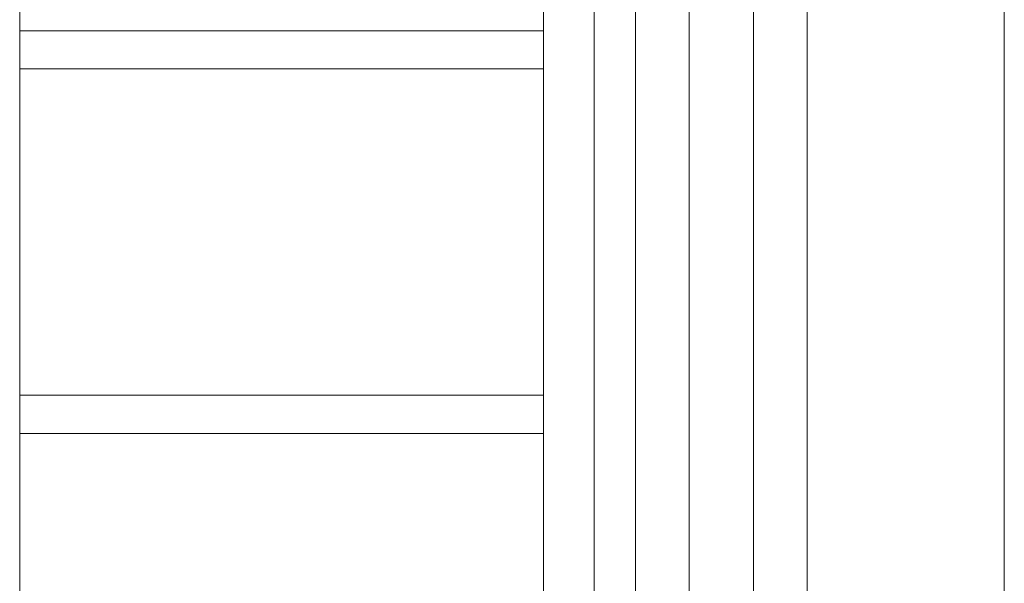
# Model space of a CAD drawing. Header units: millimetres. Extents: x 61846 to 198573, y 13020 to 52988.
# Tile 180 of 240: x 181039 to 181813, y 23429 to 23872. Entities that reach past the tile are written whole.
import ezdxf

# ---------------------------------------------------------------- set-up
doc = ezdxf.new("R2010")
doc.units = ezdxf.units.MM
for name, color, linetype, lineweight in [('A-GENM', 13, 'Continuous', 18), ('M-HVAC-DUCT', 70, 'Continuous', 18), ('P-PIPE', 3, 'Continuous', 18)]:
    doc.layers.add(name, color=color, linetype=linetype, lineweight=lineweight)

# ---------------------------------------------------------------- blocks, each defined once
blk = doc.blocks.new('Round Duct_NLRS_57_DU_verz staal _T-stuk__DNL_6890396 - Round Duct_NLRS_57_DU_verz staal _T-stuk__DNL_6890396-423644-GZ lierenkamer 3')
at = {"layer": 'M-HVAC-DUCT', "color": 7, "lineweight": 9}
blk.add_line((-47974.09, 21990), (-47974.09, 24290), dxfattribs=at)
blk = doc.blocks.new('Round Duct_NLRS_57_DU_verz staal _T-stuk__DNL_6890406 - Round Duct_NLRS_57_DU_verz staal _T-stuk__DNL_6890406-423675-GZ lierenkamer 3')
at = {"layer": 'M-HVAC-DUCT', "color": 7, "lineweight": 9}
blk.add_line((-47199.37, 24290), (-47199.37, 21990), dxfattribs=at)
blk = doc.blocks.new('Pipe Types_NLRS_55_PI_UN_Staal - gekoeldwater_DNL_7743820 - Pipe Types_NLRS_55_PI_UN_Staal - gekoeldwater_DNL_7743820-613762-GZ lierenkamer 3')
at = {"layer": 'P-PIPE', "color": 7, "lineweight": 9}
for p, q in [((-47396.78, 24052.5), (-47396.78, 21990)), ((-47354.38, 21990), (-47354.38, 24052.5))]:
    blk.add_line(p, q, dxfattribs=at)
blk = doc.blocks.new('Pipe Types_NLRS_55_PI_UN_Staal - gekoeldwater_DNL_7743889 - Pipe Types_NLRS_55_PI_UN_Staal - gekoeldwater_DNL_7743889-613790-GZ lierenkamer 3')
at = {"layer": 'P-PIPE', "color": 7, "lineweight": 9}
for p, q in [((-47489.65, 24052.5), (-47489.65, 21990)), ((-47447.25, 21990), (-47447.25, 24052.5))]:
    blk.add_line(p, q, dxfattribs=at)
blk = doc.blocks.new('TadP_A_INS_INSTALLATIES_rvt-5-GZ lierenkamer 3')
at = {"layer": 'M-HVAC-DUCT', "lineweight": 9}
for name in ['Round Duct_NLRS_57_DU_verz staal _T-stuk__DNL_6890396 - Round Duct_NLRS_57_DU_verz staal _T-stuk__DNL_6890396-423644-GZ lierenkamer 3', 'Round Duct_NLRS_57_DU_verz staal _T-stuk__DNL_6890406 - Round Duct_NLRS_57_DU_verz staal _T-stuk__DNL_6890406-423675-GZ lierenkamer 3']:
    blk.add_blockref(name, (0, 0), dxfattribs=at)
at = {"layer": 'P-PIPE', "lineweight": 9}
for name in ['Pipe Types_NLRS_55_PI_UN_Staal - gekoeldwater_DNL_7743889 - Pipe Types_NLRS_55_PI_UN_Staal - gekoeldwater_DNL_7743889-613790-GZ lierenkamer 3', 'Pipe Types_NLRS_55_PI_UN_Staal - gekoeldwater_DNL_7743820 - Pipe Types_NLRS_55_PI_UN_Staal - gekoeldwater_DNL_7743820-613762-GZ lierenkamer 3']:
    blk.add_blockref(name, (0, 0), dxfattribs=at)
blk = doc.blocks.new('kooiladder met kooi - Lierenkamer voor-2813790-GZ lierenkamer 3')
at = {"layer": 'A-GENM'}
for p, q in [((-47562, 24140), (-47562, 23275)), ((-47522, 23275), (-47522, 24140)), ((-47562, 23863.33), (-47974.09, 23863.33)), ((-47974.09, 23833.33), (-47562, 23833.33)), ((-47562, 23576.67), (-47974.09, 23576.67)), ((-47974.09, 23546.67), (-47562, 23546.67))]:
    blk.add_line(p, q, dxfattribs=at)

msp = doc.modelspace()

# ---------------------------------------------------------------- block references
at = {"color": 210, "lineweight": 5}
msp.add_blockref('TadP_A_INS_INSTALLATIES_rvt-5-GZ lierenkamer 3', (229012.82, 0), dxfattribs=at)
at = {"layer": 'A-GENM'}
msp.add_blockref('kooiladder met kooi - Lierenkamer voor-2813790-GZ lierenkamer 3', (229012.82, 0), dxfattribs=at)

doc.saveas('drawing.dxf')
